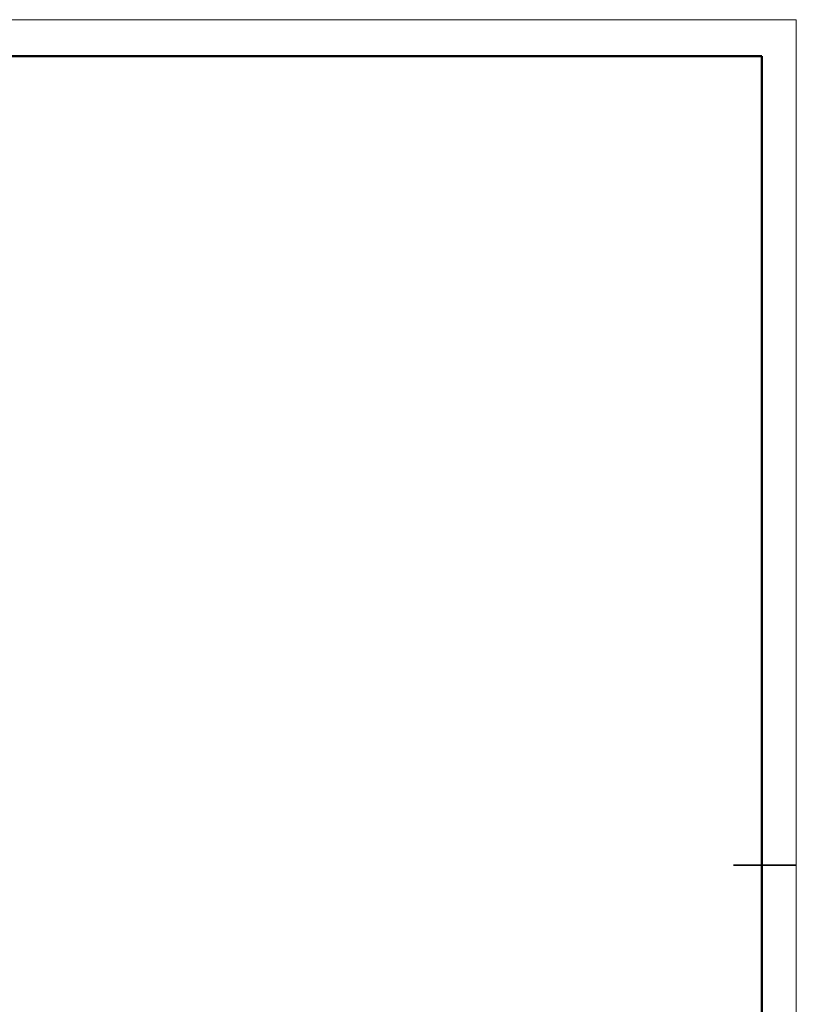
# Model space of a CAD drawing. Header units: millimetres. Extents: x 0 to 3360, y 0 to 2379.
# Tile 21 of 21: x 2274 to 3360, y 1001 to 2379. Entities that reach past the tile are written whole.
import ezdxf

# ---------------------------------------------------------------- set-up
doc = ezdxf.new("R2010")
doc.units = ezdxf.units.MM
doc.header["$LTSCALE"] = 8
doc.layers.get('0').update_dxf_attribs({"lineweight": 18})

msp = doc.modelspace()

# ---------------------------------------------------------------- linework, layer by layer
at = {"color": 7, "linetype": 'Continuous', "lineweight": 18}
for p, q in [((-0.004, 2379.173), (3359.944, 2379.173)), ((3359.944, 2379.173), (3359.944, 3.173))]:
    msp.add_line(p, q, dxfattribs=at)
at = {"color": 7, "linetype": 'Continuous', "lineweight": 50}
for p in [(191.967, 2327.916), (3311.967, 47.916)]:
    msp.add_line(p, (3311.967, 2327.916), dxfattribs=at)
at = {"color": 7, "linetype": 'Continuous', "lineweight": 35}
msp.add_line((3271.967, 1195.916), (3359.967, 1195.916), dxfattribs=at)

doc.saveas('drawing.dxf')
